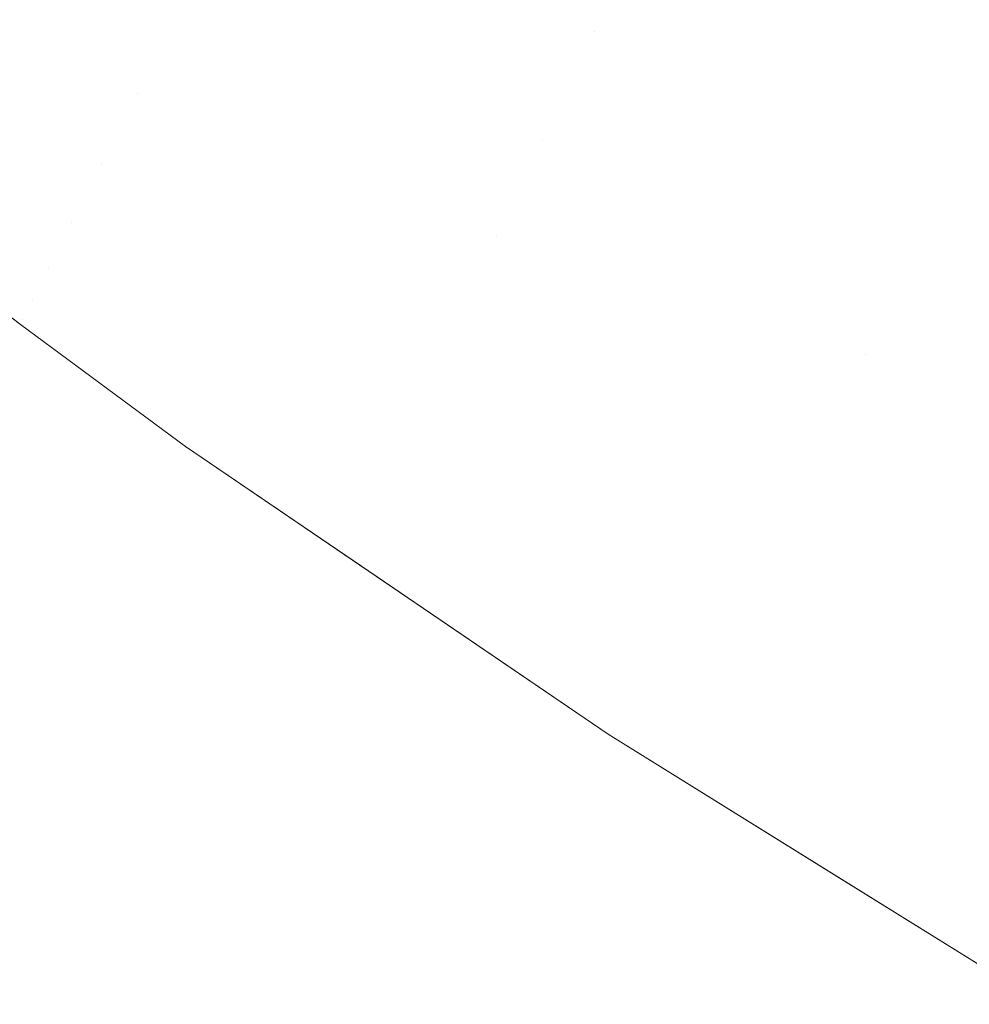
# Model space of a CAD drawing. Header units: centimetres. Extents: x -21.6 to 22.7, y 4.2 to 6.
# Tile 8 of 256: x -21.54674 to -21.54067, y 4.21054 to 4.21683. Entities that reach past the tile are written whole.
import ezdxf

# ---------------------------------------------------------------- set-up
doc = ezdxf.new("R2010")
doc.units = ezdxf.units.CM
doc.header["$LTSCALE"] = 2.54
doc.layers.add('Lucido design-1', color=7, linetype='Continuous')

# ---------------------------------------------------------------- blocks, each defined once
blk = doc.blocks.new('Gruppo-3-1')
at = {"color": 7, "linetype": 'Continuous', "lineweight": 9}
for points, invisible_edges in [([(-21.5430678, 4.2167605, -2276.2945904), (-21.5427015, 4.2175315, -2276.2916647), (-21.5446827, 4.2189403, -2276.2916647), (-21.5450675, 4.2181824, -2276.2945904)], 15), ([(-21.5430678, 4.2167605, -2276.9497496), (-21.5450675, 4.2181824, -2276.9497496), (-21.5446827, 4.2189403, -2276.9526752), (-21.5427015, 4.2175315, -2276.9526752)], 15), ([(-21.5477028, 4.2183925, -2276.3005536), (-21.5479848, 4.2178715, -2276.3035833), (-21.5459928, 4.2163597, -2276.3035833), (-21.5457234, 4.2168903, -2276.3005536)], 15), ([(-21.5477028, 4.2183925, -2276.9437864), (-21.5457234, 4.2168903, -2276.9437864), (-21.5459928, 4.2163597, -2276.9407566), (-21.5479848, 4.2178715, -2276.9407566)], 15), ([(-21.5423005, 4.2183755, -2276.2887813), (-21.5427015, 4.2175315, -2276.2916647), (-21.5406713, 4.2161824, -2276.2916647), (-21.5402911, 4.2170402, -2276.2887813)], 15), ([(-21.5423005, 4.2183755, -2276.9555586), (-21.5402911, 4.2170402, -2276.9555586), (-21.5406713, 4.2161824, -2276.9526752), (-21.5427015, 4.2175315, -2276.9526752)], 15), ([(-21.5450675, 4.2181824, -2276.2945904), (-21.5454147, 4.2174985, -2276.2975546), (-21.5433984, 4.2160646, -2276.2975546), (-21.5430678, 4.2167605, -2276.2945904)], 15), ([(-21.5433984, 4.2160646, -2276.9467854), (-21.5454147, 4.2174985, -2276.9467854), (-21.5450675, 4.2181824, -2276.9497496), (-21.5430678, 4.2167605, -2276.9497496)], 15), ([(-21.5462221, 4.2159081, -2276.3066398), (-21.5459928, 4.2163597, -2276.3035833), (-21.5479848, 4.2178715, -2276.3035833), (-21.5482248, 4.217428, -2276.3066398)], 15), ([(-21.5479848, 4.2178715, -2276.9407566), (-21.5459928, 4.2163597, -2276.9407566), (-21.5462221, 4.2159081, -2276.9377002), (-21.5482248, 4.217428, -2276.9377002)], 15), ([(-21.5436923, 4.215446, -2276.3005536), (-21.5433984, 4.2160646, -2276.2975546), (-21.5454147, 4.2174985, -2276.2975546), (-21.5457234, 4.2168903, -2276.3005536)], 15), ([(-21.5436923, 4.215446, -2276.9437864), (-21.5457234, 4.2168903, -2276.9437864), (-21.5454147, 4.2174985, -2276.9467854), (-21.5433984, 4.2160646, -2276.9467854)], 15), ([(-21.5410187, 4.2153988, -2276.2945904), (-21.5406713, 4.2161824, -2276.2916647), (-21.5427015, 4.2175315, -2276.2916647), (-21.5430678, 4.2167605, -2276.2945904)], 15), ([(-21.5430678, 4.2167605, -2276.9497496), (-21.5427015, 4.2175315, -2276.9526752), (-21.5406713, 4.2161824, -2276.9526752), (-21.5408492, 4.2157812, -2276.9512174)], 15), ([(-21.5482248, 4.217428, -2276.3066398), (-21.5484221, 4.2170634, -2276.3097186), (-21.5464106, 4.2155368, -2276.3097186), (-21.5462221, 4.2159081, -2276.3066398)], 15), ([(-21.5482248, 4.217428, -2276.9377002), (-21.5462221, 4.2159081, -2276.9377002), (-21.5464106, 4.2155368, -2276.9346213), (-21.5484221, 4.2170634, -2276.9346213)], 15), ([(-21.5465578, 4.2152468, -2276.3128155), (-21.5464106, 4.2155368, -2276.3097186), (-21.5484221, 4.2170634, -2276.3097186), (-21.5485762, 4.2167787, -2276.3128155)], 15), ([(-21.5484221, 4.2170634, -2276.9346213), (-21.5464106, 4.2155368, -2276.9346213), (-21.5465578, 4.2152468, -2276.9315244), (-21.5485762, 4.2167787, -2276.9315244)], 15), ([(-21.5382348, 4.2157673, -2276.2887813), (-21.5402911, 4.2170402, -2276.2887813), (-21.5406713, 4.2161824, -2276.2916647), (-21.5396384, 4.2155313, -2276.2916647)], 15), ([(-21.5457234, 4.2168903, -2276.3005536), (-21.5459928, 4.2163597, -2276.3035833), (-21.5439487, 4.2149061, -2276.3035833), (-21.5436923, 4.215446, -2276.3005536)], 15), ([(-21.5459928, 4.2163597, -2276.9407566), (-21.5457234, 4.2168903, -2276.9437864), (-21.5436923, 4.215446, -2276.9437864), (-21.5438252, 4.2151661, -2276.9422751)], 15), ([(-21.5485762, 4.2167787, -2276.3128155), (-21.5486866, 4.2165748, -2276.3159261), (-21.5466632, 4.2150392, -2276.3159261), (-21.5465578, 4.2152468, -2276.3128155)], 15), ([(-21.5485762, 4.2167787, -2276.9315244), (-21.5465578, 4.2152468, -2276.9315244), (-21.5466632, 4.2150392, -2276.9284139), (-21.5486866, 4.2165748, -2276.9284139)], 15), ([(-21.5430678, 4.2167605, -2276.2945904), (-21.5433984, 4.2160646, -2276.2975546), (-21.5413322, 4.2146916, -2276.2975546), (-21.5410187, 4.2153988, -2276.2945904)], 15), ([(-21.5433984, 4.2160646, -2276.9467854), (-21.5430678, 4.2167605, -2276.9497496), (-21.5410187, 4.2153988, -2276.9497496), (-21.5411797, 4.2150355, -2276.9482721)], 15), ([(-21.5408492, 4.2157812, -2276.9512174), (-21.5410187, 4.2153988, -2276.9497496), (-21.5430678, 4.2167605, -2276.9497496)], 11), ([(-21.5467266, 4.2149143, -2276.3190457), (-21.5466632, 4.2150392, -2276.3159261), (-21.5486866, 4.2165748, -2276.3159261), (-21.5487529, 4.2164522, -2276.3190457)], 15), ([(-21.5486866, 4.2165748, -2276.9284139), (-21.5466632, 4.2150392, -2276.9284139), (-21.5467266, 4.2149143, -2276.9252942), (-21.5487529, 4.2164522, -2276.9252942)], 15), ([(-21.5467266, 4.2149143, -2276.3190457), (-21.5487529, 4.2164522, -2276.3190457), (-21.5483575, 4.2160863, -2276.32217)], 11), ([(-21.5483575, 4.2160863, -2276.92217), (-21.5487529, 4.2164522, -2276.9252942), (-21.5467266, 4.2149143, -2276.9252942)], 11), ([(-21.544167, 4.2144467, -2276.3066398), (-21.5439487, 4.2149061, -2276.3035833), (-21.5459928, 4.2163597, -2276.3035833), (-21.5462221, 4.2159081, -2276.3066398)], 15), ([(-21.5462221, 4.2159081, -2276.9377002), (-21.5459928, 4.2163597, -2276.9407566), (-21.5439487, 4.2149061, -2276.9407566), (-21.5440627, 4.2146663, -2276.9392315)], 15), ([(-21.5438252, 4.2151661, -2276.9422751), (-21.5439487, 4.2149061, -2276.9407566), (-21.5459928, 4.2163597, -2276.9407566)], 11), ([(-21.5396384, 4.2155313, -2276.2916647), (-21.5406713, 4.2161824, -2276.2916647), (-21.5410187, 4.2153988, -2276.2945904), (-21.5399761, 4.2147416, -2276.2945904)], 15), ([(-21.5408492, 4.2157812, -2276.9512174), (-21.5406713, 4.2161824, -2276.9526752), (-21.5385938, 4.2148963, -2276.9526752), (-21.5387618, 4.214489, -2276.9512174)], 15), ([(-21.5483575, 4.2160863, -2276.32217), (-21.5467382, 4.2148856, -2276.32217), (-21.5467266, 4.2149143, -2276.3190457)], 10), ([(-21.5467382, 4.2148856, -2276.32217), (-21.5483575, 4.2160863, -2276.32217), (-21.5483575, 4.2160863, -2276.92217), (-21.5467382, 4.2148856, -2276.92217)], 10), ([(-21.5467266, 4.2149143, -2276.9252942), (-21.5467382, 4.2148856, -2276.92217), (-21.5483575, 4.2160863, -2276.92217)], 9), ([(-21.5413322, 4.2146916, -2276.2975546), (-21.5433984, 4.2160646, -2276.2975546), (-21.5436923, 4.215446, -2276.3005536), (-21.5426578, 4.2147465, -2276.3005536)], 15), ([(-21.5436923, 4.215446, -2276.9437864), (-21.5433984, 4.2160646, -2276.9467854), (-21.5413322, 4.2146916, -2276.9467854), (-21.5414759, 4.2143673, -2276.94529)], 15), ([(-21.5411797, 4.2150355, -2276.9482721), (-21.5413322, 4.2146916, -2276.9467854), (-21.5433984, 4.2160646, -2276.9467854)], 11), ([(-21.5462221, 4.2159081, -2276.3066398), (-21.5464106, 4.2155368, -2276.3097186), (-21.5443465, 4.2140689, -2276.3097186), (-21.544167, 4.2144467, -2276.3066398)], 15), ([(-21.5464106, 4.2155368, -2276.9346213), (-21.5462221, 4.2159081, -2276.9377002), (-21.544167, 4.2144467, -2276.9377002), (-21.5442616, 4.2142475, -2276.9361633)], 15), ([(-21.5440627, 4.2146663, -2276.9392315), (-21.544167, 4.2144467, -2276.9377002), (-21.5462221, 4.2159081, -2276.9377002)], 11), ([(-21.5387618, 4.214489, -2276.9512174), (-21.5389218, 4.2141007, -2276.9497496), (-21.5410187, 4.2153988, -2276.9497496), (-21.5408492, 4.2157812, -2276.9512174)], 15), ([(-21.5444866, 4.213774, -2276.3128155), (-21.5443465, 4.2140689, -2276.3097186), (-21.5464106, 4.2155368, -2276.3097186), (-21.5465578, 4.2152468, -2276.3128155)], 15), ([(-21.5465578, 4.2152468, -2276.9315244), (-21.5464106, 4.2155368, -2276.9346213), (-21.5443465, 4.2140689, -2276.9346213), (-21.5444215, 4.2139111, -2276.9330749)], 15), ([(-21.5442616, 4.2142475, -2276.9361633), (-21.5443465, 4.2140689, -2276.9346213), (-21.5464106, 4.2155368, -2276.9346213)], 11), ([(-21.5426578, 4.2147465, -2276.3005536), (-21.5436923, 4.215446, -2276.3005536), (-21.5439487, 4.2149061, -2276.3035833), (-21.5429076, 4.2142022, -2276.3035833)], 15), ([(-21.5438252, 4.2151661, -2276.9422751), (-21.5436923, 4.215446, -2276.9437864), (-21.5416109, 4.2140629, -2276.9437864), (-21.541737, 4.2137784, -2276.9422751)], 15), ([(-21.5414759, 4.2143673, -2276.94529), (-21.5416109, 4.2140629, -2276.9437864), (-21.5436923, 4.215446, -2276.9437864)], 11), ([(-21.5399761, 4.2147416, -2276.2945904), (-21.5410187, 4.2153988, -2276.2945904), (-21.5413322, 4.2146916, -2276.2975546), (-21.5402809, 4.214029, -2276.2975546)], 15), ([(-21.5411797, 4.2150355, -2276.9482721), (-21.5410187, 4.2153988, -2276.9497496), (-21.5389218, 4.2141007, -2276.9497496), (-21.5390739, 4.2137319, -2276.9482721)], 15), ([(-21.5465578, 4.2152468, -2276.3128155), (-21.5466632, 4.2150392, -2276.3159261), (-21.5445869, 4.2135627, -2276.3159261), (-21.5444866, 4.213774, -2276.3128155)], 15), ([(-21.5466632, 4.2150392, -2276.9284139), (-21.5465578, 4.2152468, -2276.9315244), (-21.5444866, 4.213774, -2276.9315244), (-21.5445417, 4.2136579, -2276.9299706)], 15), ([(-21.5444215, 4.2139111, -2276.9330749), (-21.5444866, 4.213774, -2276.9315244), (-21.5465578, 4.2152468, -2276.9315244)], 11), ([(-21.541737, 4.2137784, -2276.9422751), (-21.5418541, 4.2135142, -2276.9407566), (-21.5439487, 4.2149061, -2276.9407566), (-21.5438252, 4.2151661, -2276.9422751)], 15), ([(-21.5446473, 4.2134357, -2276.3190457), (-21.5445869, 4.2135627, -2276.3159261), (-21.5466632, 4.2150392, -2276.3159261), (-21.5467266, 4.2149143, -2276.3190457)], 15), ([(-21.5467266, 4.2149143, -2276.9252942), (-21.5466632, 4.2150392, -2276.9284139), (-21.5445869, 4.2135627, -2276.9284139), (-21.5446221, 4.2134886, -2276.9268549)], 15), ([(-21.5445417, 4.2136579, -2276.9299706), (-21.5445869, 4.2135627, -2276.9284139), (-21.5466632, 4.2150392, -2276.9284139)], 11), ([(-21.5390739, 4.2137319, -2276.9482721), (-21.5392178, 4.2133827, -2276.9467854), (-21.5413322, 4.2146916, -2276.9467854), (-21.5411797, 4.2150355, -2276.9482721)], 15), ([(-21.5467266, 4.2149143, -2276.3190457), (-21.5467382, 4.2148856, -2276.32217), (-21.5456832, 4.2141034, -2276.32217)], 9), ([(-21.5456832, 4.2141034, -2276.92217), (-21.5467382, 4.2148856, -2276.92217), (-21.5467266, 4.2149143, -2276.9252942)], 10), ([(-21.5456832, 4.2141034, -2276.32217), (-21.5446473, 4.2134357, -2276.3190457), (-21.5467266, 4.2149143, -2276.3190457)], 11), ([(-21.5467266, 4.2149143, -2276.9252942), (-21.5446473, 4.2134357, -2276.9252942), (-21.5456832, 4.2141034, -2276.92217)], 11), ([(-21.5446221, 4.2134886, -2276.9268549), (-21.5446473, 4.2134357, -2276.9252942), (-21.5467266, 4.2149143, -2276.9252942)], 11), ([(-21.5429076, 4.2142022, -2276.3035833), (-21.5439487, 4.2149061, -2276.3035833), (-21.544167, 4.2144467, -2276.3066398), (-21.5431203, 4.213739, -2276.3066398)], 15), ([(-21.5440627, 4.2146663, -2276.9392315), (-21.5439487, 4.2149061, -2276.9407566), (-21.5418541, 4.2135142, -2276.9407566), (-21.5419621, 4.2132704, -2276.9392315)], 15), ([(-21.5467382, 4.2148856, -2276.92217), (-21.5456832, 4.2141034, -2276.92217), (-21.5456832, 4.2141034, -2276.32217), (-21.5467382, 4.2148856, -2276.32217)], 10), ([(-21.5429076, 4.2142022, -2276.3035833), (-21.5418541, 4.2135142, -2276.3035833), (-21.5416109, 4.2140629, -2276.3005536), (-21.5426578, 4.2147465, -2276.3005536)], 15), ([(-21.5426578, 4.2147465, -2276.3005536), (-21.5416109, 4.2140629, -2276.3005536), (-21.5413322, 4.2146916, -2276.2975546)], 11), ([(-21.5419621, 4.2132704, -2276.9392315), (-21.5420611, 4.2130473, -2276.9377002), (-21.544167, 4.2144467, -2276.9377002), (-21.5440627, 4.2146663, -2276.9392315)], 15), ([(-21.5402809, 4.214029, -2276.2975546), (-21.5413322, 4.2146916, -2276.2975546), (-21.5416109, 4.2140629, -2276.3005536), (-21.5405519, 4.2133953, -2276.3005536)], 15), ([(-21.5414759, 4.2143673, -2276.94529), (-21.5413322, 4.2146916, -2276.9467854), (-21.5392178, 4.2133827, -2276.9467854), (-21.5393535, 4.2130535, -2276.94529)], 15), ([(-21.5431203, 4.213739, -2276.3066398), (-21.544167, 4.2144467, -2276.3066398), (-21.5443465, 4.2140689, -2276.3097186), (-21.5432951, 4.2133582, -2276.3097186)], 15), ([(-21.5442616, 4.2142475, -2276.9361633), (-21.544167, 4.2144467, -2276.9377002), (-21.5420611, 4.2130473, -2276.9377002), (-21.5421508, 4.2128449, -2276.9361633)], 15), ([(-21.5393535, 4.2130535, -2276.94529), (-21.539481, 4.2127443, -2276.9437864), (-21.5416109, 4.2140629, -2276.9437864), (-21.5414759, 4.2143673, -2276.94529)], 15), ([(-21.5421508, 4.2128449, -2276.9361633), (-21.5422312, 4.2126634, -2276.9346213), (-21.5443465, 4.2140689, -2276.9346213), (-21.5442616, 4.2142475, -2276.9361633)], 15), ([(-21.5431203, 4.213739, -2276.3066398), (-21.5420611, 4.2130473, -2276.3066398), (-21.5418541, 4.2135142, -2276.3035833), (-21.5429076, 4.2142022, -2276.3035833)], 15), ([(-21.5435882, 4.2127197, -2276.3190457), (-21.5446473, 4.2134357, -2276.3190457), (-21.5456832, 4.2141034, -2276.32217), (-21.5436012, 4.2126867, -2276.32217)], 11), ([(-21.5436012, 4.2126867, -2276.32217), (-21.5456832, 4.2141034, -2276.32217), (-21.5456832, 4.2141034, -2276.92217), (-21.5446587, 4.2134062, -2276.92217)], 10), ([(-21.5456832, 4.2141034, -2276.92217), (-21.5446473, 4.2134357, -2276.9252942), (-21.5446624, 4.2134039, -2276.9237324)], 11), ([(-21.5446624, 4.2134039, -2276.9237324), (-21.5446587, 4.2134062, -2276.92217), (-21.5456832, 4.2141034, -2276.92217)], 9), ([(-21.5432951, 4.2133582, -2276.3097186), (-21.5443465, 4.2140689, -2276.3097186), (-21.5444866, 4.213774, -2276.3128155), (-21.5434316, 4.2130608, -2276.3128155)], 15), ([(-21.5444215, 4.2139111, -2276.9330749), (-21.5443465, 4.2140689, -2276.9346213), (-21.5422312, 4.2126634, -2276.9346213), (-21.5423024, 4.2125029, -2276.9330749)], 15), ([(-21.5405519, 4.2133953, -2276.3005536), (-21.5416109, 4.2140629, -2276.3005536), (-21.5418541, 4.2135142, -2276.3035833), (-21.5407883, 4.2128424, -2276.3035833)], 15), ([(-21.541737, 4.2137784, -2276.9422751), (-21.5416109, 4.2140629, -2276.9437864), (-21.539481, 4.2127443, -2276.9437864), (-21.5396, 4.2124555, -2276.9422751)], 15), ([(-21.5423024, 4.2125029, -2276.9330749), (-21.5423641, 4.2123636, -2276.9315244), (-21.5444866, 4.213774, -2276.9315244), (-21.5444215, 4.2139111, -2276.9330749)], 15), ([(-21.5434316, 4.2130608, -2276.3128155), (-21.5444866, 4.213774, -2276.3128155), (-21.5445869, 4.2135627, -2276.3159261), (-21.5435294, 4.2128478, -2276.3159261)], 15), ([(-21.5445417, 4.2136579, -2276.9299706), (-21.5444866, 4.213774, -2276.9315244), (-21.5423641, 4.2123636, -2276.9315244), (-21.5424164, 4.2122456, -2276.9299706)], 15), ([(-21.5396, 4.2124555, -2276.9422751), (-21.5397106, 4.2121873, -2276.9407566), (-21.5418541, 4.2135142, -2276.9407566), (-21.541737, 4.2137784, -2276.9422751)], 15), ([(-21.5432951, 4.2133582, -2276.3097186), (-21.5422312, 4.2126634, -2276.3097186), (-21.5420611, 4.2130473, -2276.3066398), (-21.5431203, 4.213739, -2276.3066398)], 15), ([(-21.5424164, 4.2122456, -2276.9299706), (-21.5424593, 4.2121489, -2276.9284139), (-21.5445869, 4.2135627, -2276.9284139), (-21.5445417, 4.2136579, -2276.9299706)], 15), ([(-21.5435294, 4.2128478, -2276.3159261), (-21.5445869, 4.2135627, -2276.3159261), (-21.5446473, 4.2134357, -2276.3190457), (-21.5435882, 4.2127197, -2276.3190457)], 15), ([(-21.5446221, 4.2134886, -2276.9268549), (-21.5445869, 4.2135627, -2276.9284139), (-21.5424593, 4.2121489, -2276.9284139), (-21.5424927, 4.2120736, -2276.9268549)], 15), ([(-21.5407883, 4.2128424, -2276.3035833), (-21.5418541, 4.2135142, -2276.3035833), (-21.5420611, 4.2130473, -2276.3066398), (-21.5409896, 4.2123719, -2276.3066398)], 15), ([(-21.5419621, 4.2132704, -2276.9392315), (-21.5418541, 4.2135142, -2276.9407566), (-21.5397106, 4.2121873, -2276.9407566), (-21.5398127, 4.2119398, -2276.9392315)], 15), ([(-21.5424927, 4.2120736, -2276.9268549), (-21.5425165, 4.2120198, -2276.9252942), (-21.5446473, 4.2134357, -2276.9252942), (-21.5446221, 4.2134886, -2276.9268549)], 15), ([(-21.5446624, 4.2134039, -2276.9237324), (-21.5446473, 4.2134357, -2276.9252942), (-21.5425165, 4.2120198, -2276.9252942), (-21.5425308, 4.2119875, -2276.9237324)], 15), ([(-21.5429814, 4.2122648, -2276.92217), (-21.5446587, 4.2134062, -2276.92217), (-21.5446624, 4.2134039, -2276.9237324)], 10), ([(-21.5446624, 4.2134039, -2276.9237324), (-21.5425308, 4.2119875, -2276.9237324), (-21.5429814, 4.2122648, -2276.92217)], 11), ([(-21.5446587, 4.2134062, -2276.92217), (-21.5429814, 4.2122648, -2276.32217), (-21.5436012, 4.2126867, -2276.32217)], 9), ([(-21.5446587, 4.2134062, -2276.92217), (-21.5429814, 4.2122648, -2276.92217), (-21.5429814, 4.2122648, -2276.32217)], 10), ([(-21.5407883, 4.2128424, -2276.3035833), (-21.5397106, 4.2121873, -2276.3035833), (-21.539481, 4.2127443, -2276.3005536), (-21.5405519, 4.2133953, -2276.3005536)], 15), ([(-21.5434316, 4.2130608, -2276.3128155), (-21.5423641, 4.2123636, -2276.3128155), (-21.5422312, 4.2126634, -2276.3097186), (-21.5432951, 4.2133582, -2276.3097186)], 15), ([(-21.5398127, 4.2119398, -2276.9392315), (-21.5399061, 4.2117132, -2276.9377002), (-21.5420611, 4.2130473, -2276.9377002), (-21.5419621, 4.2132704, -2276.9392315)], 15), ([(-21.5435294, 4.2128478, -2276.3159261), (-21.5424593, 4.2121489, -2276.3159261), (-21.5423641, 4.2123636, -2276.3128155), (-21.5434316, 4.2130608, -2276.3128155)], 15), ([(-21.5409896, 4.2123719, -2276.3066398), (-21.5420611, 4.2130473, -2276.3066398), (-21.5422312, 4.2126634, -2276.3097186), (-21.541155, 4.211985, -2276.3097186)], 15), ([(-21.5421508, 4.2128449, -2276.9361633), (-21.5420611, 4.2130473, -2276.9377002), (-21.5399061, 4.2117132, -2276.9377002), (-21.5399908, 4.2115077, -2276.9361633)], 15), ([(-21.5435882, 4.2127197, -2276.3190457), (-21.5425165, 4.2120198, -2276.3190457), (-21.5424593, 4.2121489, -2276.3159261), (-21.5435294, 4.2128478, -2276.3159261)], 15), ([(-21.5399908, 4.2115077, -2276.9361633), (-21.5400667, 4.2113234, -2276.9346213), (-21.5422312, 4.2126634, -2276.9346213), (-21.5421508, 4.2128449, -2276.9361633)], 15), ([(-21.5409896, 4.2123719, -2276.3066398), (-21.5399061, 4.2117132, -2276.3066398), (-21.5397106, 4.2121873, -2276.3035833), (-21.5407883, 4.2128424, -2276.3035833)], 15), ([(-21.5436012, 4.2126867, -2276.32217), (-21.5429814, 4.2122648, -2276.32217), (-21.5425165, 4.2120198, -2276.3190457), (-21.5435882, 4.2127197, -2276.3190457)], 14), ([(-21.541155, 4.211985, -2276.3097186), (-21.5422312, 4.2126634, -2276.3097186), (-21.5423641, 4.2123636, -2276.3128155), (-21.5412842, 4.2116829, -2276.3128155)], 15), ([(-21.5423024, 4.2125029, -2276.9330749), (-21.5422312, 4.2126634, -2276.9346213), (-21.5400667, 4.2113234, -2276.9346213), (-21.5401339, 4.2111605, -2276.9330749)], 15), ([(-21.5401339, 4.2111605, -2276.9330749), (-21.5401922, 4.2110191, -2276.9315244), (-21.5423641, 4.2123636, -2276.9315244), (-21.5423024, 4.2125029, -2276.9330749)], 15), ([(-21.5412842, 4.2116829, -2276.3128155), (-21.5423641, 4.2123636, -2276.3128155), (-21.5424593, 4.2121489, -2276.3159261), (-21.5413768, 4.2114665, -2276.3159261)], 15), ([(-21.5424164, 4.2122456, -2276.9299706), (-21.5423641, 4.2123636, -2276.9315244), (-21.5401922, 4.2110191, -2276.9315244), (-21.5402416, 4.2108992, -2276.9299706)], 15), ([(-21.541155, 4.211985, -2276.3097186), (-21.5400667, 4.2113234, -2276.3097186), (-21.5399061, 4.2117132, -2276.3066398), (-21.5409896, 4.2123719, -2276.3066398)], 15), ([(-21.5414324, 4.2113364, -2276.3190457), (-21.5425165, 4.2120198, -2276.3190457), (-21.5429814, 4.2122648, -2276.32217), (-21.5414421, 4.2113072, -2276.32217)], 11), ([(-21.5429814, 4.2122648, -2276.92217), (-21.540203, 4.2105363, -2276.92217), (-21.540203, 4.2105363, -2276.32217), (-21.5403523, 4.2106292, -2276.32217)], 10), ([(-21.5403523, 4.2106292, -2276.32217), (-21.5414421, 4.2113072, -2276.32217), (-21.5429814, 4.2122648, -2276.32217), (-21.5429814, 4.2122648, -2276.92217)], 12), ([(-21.5403496, 4.2106372, -2276.9237324), (-21.540203, 4.2105363, -2276.92217), (-21.5429814, 4.2122648, -2276.92217), (-21.5425308, 4.2119875, -2276.9237324)], 13), ([(-21.5402416, 4.2108992, -2276.9299706), (-21.5402821, 4.2108011, -2276.9284139), (-21.5424593, 4.2121489, -2276.9284139), (-21.5424164, 4.2122456, -2276.9299706)], 15), ([(-21.5413768, 4.2114665, -2276.3159261), (-21.5424593, 4.2121489, -2276.3159261), (-21.5425165, 4.2120198, -2276.3190457), (-21.5414324, 4.2113364, -2276.3190457)], 15), ([(-21.5424927, 4.2120736, -2276.9268549), (-21.5424593, 4.2121489, -2276.9284139), (-21.5402821, 4.2108011, -2276.9284139), (-21.5403136, 4.2107246, -2276.9268549)], 15), ([(-21.5403136, 4.2107246, -2276.9268549), (-21.5403361, 4.21067, -2276.9252942), (-21.5425165, 4.2120198, -2276.9252942), (-21.5424927, 4.2120736, -2276.9268549)], 15), ([(-21.5425308, 4.2119875, -2276.9237324), (-21.5425165, 4.2120198, -2276.9252942), (-21.5403361, 4.21067, -2276.9252942), (-21.5403496, 4.2106372, -2276.9237324)], 15), ([(-21.5412842, 4.2116829, -2276.3128155), (-21.5401922, 4.2110191, -2276.3128155), (-21.5400667, 4.2113234, -2276.3097186), (-21.541155, 4.211985, -2276.3097186)], 15), ([(-21.5413768, 4.2114665, -2276.3159261), (-21.5402821, 4.2108011, -2276.3159261), (-21.5401922, 4.2110191, -2276.3128155), (-21.5412842, 4.2116829, -2276.3128155)], 15), ([(-21.5414324, 4.2113364, -2276.3190457), (-21.5403361, 4.21067, -2276.3190457), (-21.5402821, 4.2108011, -2276.3159261), (-21.5413768, 4.2114665, -2276.3159261)], 15), ([(-21.5414421, 4.2113072, -2276.32217), (-21.5403523, 4.2106292, -2276.32217), (-21.5403361, 4.21067, -2276.3190457), (-21.5414324, 4.2113364, -2276.3190457)], 14)]:
    blk.add_3dface(points, dxfattribs=dict(at, invisible_edges=invisible_edges))
blk = doc.blocks.new('Gruppo-4-1')
at = {"color": 7}
blk.add_blockref('Gruppo-3-1', (0, 0), dxfattribs=at)

msp = doc.modelspace()

# ---------------------------------------------------------------- block references
at = {"layer": 'Lucido design-1', "color": 7}
msp.add_blockref('Gruppo-4-1', (0, 0), dxfattribs=at)

doc.saveas('drawing.dxf')
